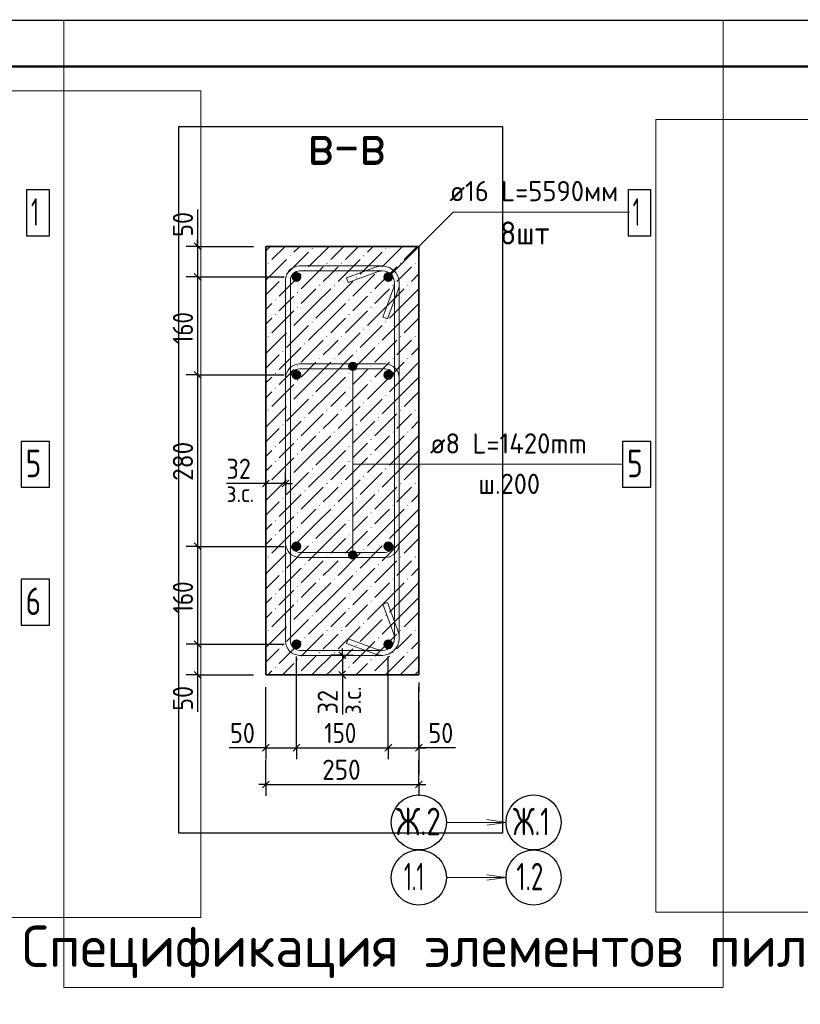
# Model space of a CAD drawing. Header units: millimetres. Extents: x 0 to 50400, y 0 to 35652.
# Tile 9 of 10: x 29991 to 40195, y 22786 to 35652. Entities that reach past the tile are written whole.
import ezdxf

# ---------------------------------------------------------------- set-up
doc = ezdxf.new("R2010")
doc.units = ezdxf.units.MM
doc.linetypes.add('______2', pattern=[324, 240, -84])
doc.linetypes.add('______5', pattern=[1320, 960, -120, 120, -120])
for name, color, linetype, lineweight in [('Standard', 7, 'Continuous', 25), ('Выпуски арматуры Г-обр.', 52, 'Continuous', 25), ('ЖБ Пилон', 7, 'Continuous', 35), ('Заголовок чертежа', 7, 'Continuous', 25), ('Позиционная метка диаметр_ шаг', 7, 'Continuous', 13), ('Позиционная метка линия выноска', 7, 'Continuous', 13)]:
    doc.layers.add(name, color=color, linetype=linetype, lineweight=lineweight)
for name, color, linetype, true_color in [('Оси', 7, '______5', 0x656565), ('Стена фоновая арматура Х1', 7, '______2', 0xa0a0a0), ('Стена Хомут', 7, '______2', 0xa0a0a0)]:
    doc.layers.add(name, color=color, linetype=linetype, true_color=true_color)
doc.layers.add('Размерная выноска', color=7, linetype='Continuous')
doc.styles.add('ISOCPEUR', font='txt')

msp = doc.modelspace()

# ---------------------------------------------------------------- hatches: boundary and pattern name
at = {"layer": 'ЖБ Пилон', "linetype": 'Continuous', "lineweight": 18, "transparency": 33554687}
for points in [[(33528, 32559), (33520, 32567), (33528, 32575), (33535, 32567)], [(33816, 32655), (33808, 32663), (33816, 32671), (33823, 32663)], [(34488, 32559), (34480, 32567), (34488, 32575), (34495, 32567)], [(34776, 32655), (34768, 32663), (34776, 32671), (34783, 32663)], [(33240, 32463), (33232, 32471), (33240, 32479), (33247, 32471)], [(34008, 32463), (34000, 32471), (34008, 32479), (34015, 32471)], [(34200, 32463), (34192, 32471), (34200, 32479), (34207, 32471)], [(34968, 32463), (34960, 32471), (34968, 32479), (34975, 32471)], [(35160, 32463), (35152, 32471), (35160, 32479), (35167, 32471)], [(33720, 32367), (33712, 32375), (33720, 32383), (33727, 32375)], [(34680, 32367), (34672, 32375), (34680, 32383), (34687, 32375)], [(33432, 32271), (33424, 32279), (33432, 32287), (33439, 32279)], [(33912, 32175), (33904, 32183), (33912, 32191), (33919, 32183)], [(34104, 32175), (34096, 32183), (34104, 32191), (34111, 32183)], [(34392, 32271), (34384, 32279), (34392, 32287), (34399, 32279)], [(34872, 32175), (34864, 32183), (34872, 32191), (34879, 32183)], [(35064, 32175), (35056, 32183), (35064, 32191), (35071, 32183)], [(33624, 32079), (33616, 32087), (33624, 32095), (33631, 32087)], [(34584, 32079), (34576, 32087), (34584, 32095), (34591, 32087)], [(33336, 31983), (33328, 31991), (33336, 31999), (33343, 31991)], [(34296, 31983), (34288, 31991), (34296, 31999), (34303, 31991)], [(33336, 31791), (33328, 31799), (33336, 31807), (33343, 31799)], [(33624, 31887), (33616, 31895), (33624, 31903), (33631, 31895)], [(34296, 31791), (34288, 31799), (34296, 31807), (34303, 31799)], [(34584, 31887), (34576, 31895), (34584, 31903), (34591, 31895)], [(33816, 31695), (33808, 31703), (33816, 31711), (33823, 31703)], [(34776, 31695), (34768, 31703), (34776, 31711), (34783, 31703)], [(33528, 31599), (33520, 31607), (33528, 31615), (33535, 31607)], [(34488, 31599), (34480, 31607), (34488, 31615), (34495, 31607)], [(33240, 31503), (33232, 31511), (33240, 31519), (33247, 31511)], [(33720, 31407), (33712, 31415), (33720, 31423), (33727, 31415)], [(34008, 31503), (34000, 31511), (34008, 31519), (34015, 31511)], [(34200, 31503), (34192, 31511), (34200, 31519), (34207, 31511)], [(34680, 31407), (34672, 31415), (34680, 31423), (34687, 31415)], [(34968, 31503), (34960, 31511), (34968, 31519), (34975, 31511)], [(35160, 31503), (35152, 31511), (35160, 31519), (35167, 31511)], [(33432, 31311), (33424, 31319), (33432, 31327), (33439, 31319)], [(34392, 31311), (34384, 31319), (34392, 31327), (34399, 31319)], [(33912, 31215), (33904, 31223), (33912, 31231), (33919, 31223)], [(34104, 31215), (34096, 31223), (34104, 31231), (34111, 31223)], [(34872, 31215), (34864, 31223), (34872, 31231), (34879, 31223)], [(35064, 31215), (35056, 31223), (35064, 31231), (35071, 31223)], [(33336, 31023), (33328, 31031), (33336, 31039), (33343, 31031)], [(33624, 31119), (33616, 31127), (33624, 31135), (33631, 31127)], [(34296, 31023), (34288, 31031), (34296, 31039), (34303, 31031)], [(34584, 31119), (34576, 31127), (34584, 31135), (34591, 31127)], [(33624, 30927), (33616, 30935), (33624, 30943), (33631, 30935)], [(34584, 30927), (34576, 30935), (34584, 30943), (34591, 30935)], [(33336, 30831), (33328, 30839), (33336, 30847), (33343, 30839)], [(33816, 30735), (33808, 30743), (33816, 30751), (33823, 30743)], [(34296, 30831), (34288, 30839), (34296, 30847), (34303, 30839)], [(34776, 30735), (34768, 30743), (34776, 30751), (34783, 30743)], [(33528, 30639), (33520, 30647), (33528, 30655), (33535, 30647)], [(34488, 30639), (34480, 30647), (34488, 30655), (34495, 30647)], [(33240, 30543), (33232, 30551), (33240, 30559), (33247, 30551)], [(34008, 30543), (34000, 30551), (34008, 30559), (34015, 30551)], [(34200, 30543), (34192, 30551), (34200, 30559), (34207, 30551)], [(34968, 30543), (34960, 30551), (34968, 30559), (34975, 30551)], [(35160, 30543), (35152, 30551), (35160, 30559), (35167, 30551)], [(33432, 30351), (33424, 30359), (33432, 30367), (33439, 30359)], [(33720, 30447), (33712, 30455), (33720, 30463), (33727, 30455)], [(34392, 30351), (34384, 30359), (34392, 30367), (34399, 30359)], [(34680, 30447), (34672, 30455), (34680, 30463), (34687, 30455)], [(33912, 30255), (33904, 30263), (33912, 30271), (33919, 30263)], [(34104, 30255), (34096, 30263), (34104, 30271), (34111, 30263)], [(34872, 30255), (34864, 30263), (34872, 30271), (34879, 30263)], [(35064, 30255), (35056, 30263), (35064, 30271), (35071, 30263)], [(33624, 30159), (33616, 30167), (33624, 30175), (33631, 30167)], [(34584, 30159), (34576, 30167), (34584, 30175), (34591, 30167)], [(33336, 30063), (33328, 30071), (33336, 30079), (33343, 30071)], [(33624, 29967), (33616, 29975), (33624, 29983), (33631, 29975)], [(34296, 30063), (34288, 30071), (34296, 30079), (34303, 30071)], [(34584, 29967), (34576, 29975), (34584, 29983), (34591, 29975)], [(33336, 29871), (33328, 29879), (33336, 29887), (33343, 29879)], [(34296, 29871), (34288, 29879), (34296, 29887), (34303, 29879)], [(33816, 29775), (33808, 29783), (33816, 29791), (33823, 29783)], [(34776, 29775), (34768, 29783), (34776, 29791), (34783, 29783)], [(33240, 29583), (33232, 29591), (33240, 29599), (33247, 29591)], [(33528, 29679), (33520, 29687), (33528, 29695), (33535, 29687)], [(34008, 29583), (34000, 29591), (34008, 29599), (34015, 29591)], [(34200, 29583), (34192, 29591), (34200, 29599), (34207, 29591)], [(34488, 29679), (34480, 29687), (34488, 29695), (34495, 29687)], [(34968, 29583), (34960, 29591), (34968, 29599), (34975, 29591)], [(35160, 29583), (35152, 29591), (35160, 29599), (35167, 29591)], [(33720, 29487), (33712, 29495), (33720, 29503), (33727, 29495)], [(34680, 29487), (34672, 29495), (34680, 29503), (34687, 29495)], [(33432, 29391), (33424, 29399), (33432, 29407), (33439, 29399)], [(34392, 29391), (34384, 29399), (34392, 29407), (34399, 29399)], [(33624, 29199), (33616, 29207), (33624, 29215), (33631, 29207)], [(33912, 29295), (33904, 29303), (33912, 29311), (33919, 29303)], [(34104, 29295), (34096, 29303), (34104, 29311), (34111, 29303)], [(34584, 29199), (34576, 29207), (34584, 29215), (34591, 29207)], [(34872, 29295), (34864, 29303), (34872, 29311), (34879, 29303)], [(35064, 29295), (35056, 29303), (35064, 29311), (35071, 29303)], [(33336, 29103), (33328, 29111), (33336, 29119), (33343, 29111)], [(34296, 29103), (34288, 29111), (34296, 29119), (34303, 29111)], [(33624, 29007), (33616, 29015), (33624, 29023), (33631, 29015)], [(34584, 29007), (34576, 29015), (34584, 29023), (34591, 29015)], [(33336, 28911), (33328, 28919), (33336, 28927), (33343, 28919)], [(33816, 28815), (33808, 28823), (33816, 28831), (33823, 28823)], [(34296, 28911), (34288, 28919), (34296, 28927), (34303, 28919)], [(34776, 28815), (34768, 28823), (34776, 28831), (34783, 28823)], [(33528, 28719), (33520, 28727), (33528, 28735), (33535, 28727)], [(34488, 28719), (34480, 28727), (34488, 28735), (34495, 28727)], [(33240, 28623), (33232, 28631), (33240, 28639), (33247, 28631)], [(34008, 28623), (34000, 28631), (34008, 28639), (34015, 28631)], [(34200, 28623), (34192, 28631), (34200, 28639), (34207, 28631)], [(34968, 28623), (34960, 28631), (34968, 28639), (34975, 28631)], [(35160, 28623), (35152, 28631), (35160, 28639), (35167, 28631)], [(33432, 28431), (33424, 28439), (33432, 28447), (33439, 28439)], [(33720, 28527), (33712, 28535), (33720, 28543), (33727, 28535)], [(34392, 28431), (34384, 28439), (34392, 28447), (34399, 28439)], [(34680, 28527), (34672, 28535), (34680, 28543), (34687, 28535)], [(33912, 28335), (33904, 28343), (33912, 28351), (33919, 28343)], [(34104, 28335), (34096, 28343), (34104, 28351), (34111, 28343)], [(34872, 28335), (34864, 28343), (34872, 28351), (34879, 28343)], [(35064, 28335), (35056, 28343), (35064, 28351), (35071, 28343)], [(33624, 28239), (33616, 28247), (33624, 28255), (33631, 28247)], [(34584, 28239), (34576, 28247), (34584, 28255), (34591, 28247)], [(33336, 28143), (33328, 28151), (33336, 28159), (33343, 28151)], [(33624, 28047), (33616, 28055), (33624, 28063), (33631, 28055)], [(34296, 28143), (34288, 28151), (34296, 28159), (34303, 28151)], [(34584, 28047), (34576, 28055), (34584, 28063), (34591, 28055)], [(33336, 27951), (33328, 27959), (33336, 27967), (33343, 27959)], [(34296, 27951), (34288, 27959), (34296, 27967), (34303, 27959)], [(33816, 27855), (33808, 27863), (33816, 27871), (33823, 27863)], [(34776, 27855), (34768, 27863), (34776, 27871), (34783, 27863)], [(33240, 27663), (33232, 27671), (33240, 27679), (33247, 27671)], [(33528, 27759), (33520, 27767), (33528, 27775), (33535, 27767)], [(34008, 27663), (34000, 27671), (34008, 27679), (34015, 27671)], [(34200, 27663), (34192, 27671), (34200, 27679), (34207, 27671)], [(34488, 27759), (34480, 27767), (34488, 27775), (34495, 27767)], [(34968, 27663), (34960, 27671), (34968, 27679), (34975, 27671)], [(35160, 27663), (35152, 27671), (35160, 27679), (35167, 27671)], [(33720, 27567), (33712, 27575), (33720, 27583), (33727, 27575)], [(34680, 27567), (34672, 27575), (34680, 27583), (34687, 27575)], [(33432, 27471), (33424, 27479), (33432, 27487), (33439, 27479)], [(34392, 27471), (34384, 27479), (34392, 27487), (34399, 27479)], [(33624, 27279), (33616, 27287), (33624, 27295), (33631, 27287)], [(33912, 27375), (33904, 27383), (33912, 27391), (33919, 27383)], [(34104, 27375), (34096, 27383), (34104, 27391), (34111, 27383)], [(34584, 27279), (34576, 27287), (34584, 27295), (34591, 27287)], [(34872, 27375), (34864, 27383), (34872, 27391), (34879, 27383)], [(35064, 27375), (35056, 27383), (35064, 27391), (35071, 27383)], [(33336, 27183), (33328, 27191), (33336, 27199), (33343, 27191)], [(34296, 27183), (34288, 27191), (34296, 27199), (34303, 27191)], [(33620, 27090), (33616, 27095), (33624, 27103), (33631, 27095), (33627, 27090)], [(34580, 27090), (34576, 27095), (34584, 27103), (34591, 27095), (34587, 27090)]]:
    msp.add_hatch(color=7, dxfattribs=at).paths.add_polyline_path(points, flags=16)
at = {"layer": 'Позиционная метка линия выноска', "linetype": 'Continuous', "lineweight": 13, "transparency": 33554687}
for points in [[(34392, 31149), (34299, 31149), (34291, 31122)], [(34392, 31149), (34291, 31122), (34399, 31122)], [(34372, 31169), (34318, 31169), (34299, 31149)], [(34372, 31169), (34299, 31149), (34392, 31149)], [(34318, 31169), (34372, 31169), (34345, 31176)], [(34399, 31122), (34291, 31122), (34299, 31095)], [(34399, 31122), (34299, 31095), (34392, 31095)], [(34392, 31095), (34299, 31095), (34318, 31076)], [(34392, 31095), (34318, 31076), (34372, 31076)], [(34372, 31076), (34318, 31076), (34345, 31068)], [(34299, 28685), (34392, 28685), (34372, 28705)], [(34299, 28685), (34372, 28705), (34318, 28705)], [(34318, 28705), (34372, 28705), (34345, 28712)], [(34291, 28658), (34399, 28658), (34392, 28685)], [(34291, 28658), (34392, 28685), (34299, 28685)], [(34299, 28631), (34399, 28658), (34291, 28658)], [(34299, 28631), (34392, 28631), (34399, 28658)], [(34318, 28612), (34392, 28631), (34299, 28631)], [(34318, 28612), (34372, 28612), (34392, 28631)], [(34372, 28612), (34318, 28612), (34345, 28604)]]:
    msp.add_hatch(color=7, dxfattribs=at).paths.add_polyline_path(points)
at = {"layer": 'Стена фоновая арматура Х1', "linetype": 'Continuous', "lineweight": 18, "transparency": 33554687}
for points in [[(33673, 32290), (33668, 32315), (33655, 32336), (33634, 32349), (33609, 32354), (33585, 32349), (33564, 32336), (33550, 32315), (33545, 32290), (33550, 32266), (33564, 32245), (33585, 32231), (33609, 32226), (33634, 32231), (33655, 32245), (33668, 32266)], [(34873, 32290), (34868, 32315), (34855, 32336), (34834, 32349), (34809, 32354), (34785, 32349), (34764, 32336), (34750, 32315), (34745, 32290), (34750, 32266), (34764, 32245), (34785, 32231), (34809, 32226), (34834, 32231), (34855, 32245), (34868, 32266)], [(33673, 31010), (33668, 31035), (33655, 31056), (33634, 31069), (33609, 31074), (33585, 31069), (33564, 31056), (33550, 31035), (33545, 31010), (33550, 30986), (33564, 30965), (33585, 30951), (33609, 30946), (33634, 30951), (33655, 30965), (33668, 30986)], [(34873, 31010), (34868, 31035), (34855, 31056), (34834, 31069), (34809, 31074), (34785, 31069), (34764, 31056), (34750, 31035), (34745, 31010), (34750, 30986), (34764, 30965), (34785, 30951), (34809, 30946), (34834, 30951), (34855, 30965), (34868, 30986)], [(33673, 28770), (33668, 28795), (33655, 28816), (33634, 28829), (33609, 28834), (33585, 28829), (33564, 28816), (33550, 28795), (33545, 28770), (33550, 28746), (33564, 28725), (33585, 28711), (33609, 28706), (33634, 28711), (33655, 28725), (33668, 28746)], [(34873, 28770), (34868, 28795), (34855, 28816), (34834, 28829), (34809, 28834), (34785, 28829), (34764, 28816), (34750, 28795), (34745, 28770), (34750, 28746), (34764, 28725), (34785, 28711), (34809, 28706), (34834, 28711), (34855, 28725), (34868, 28746)], [(33673, 27490), (33668, 27515), (33655, 27536), (33634, 27549), (33609, 27554), (33585, 27549), (33564, 27536), (33550, 27515), (33545, 27490), (33550, 27466), (33564, 27445), (33585, 27431), (33609, 27426), (33634, 27431), (33655, 27445), (33668, 27466)], [(34873, 27490), (34868, 27515), (34855, 27536), (34834, 27549), (34809, 27554), (34785, 27549), (34764, 27536), (34750, 27515), (34745, 27490), (34750, 27466), (34764, 27445), (34785, 27431), (34809, 27426), (34834, 27431), (34855, 27445), (34868, 27466)]]:
    msp.add_hatch(color=7, dxfattribs=at).paths.add_polyline_path(points)

# ---------------------------------------------------------------- linework, layer by layer
at = {"layer": 'Standard', "color": 7, "linetype": 'Continuous', "lineweight": -3, "transparency": 33554687}
for p, q in [((32317, 32690), (32167, 32690)), ((32317, 32690), (32317, 32780)), ((32317, 32690), (32467, 32690)), ((32317, 32690), (33049, 32690)), ((32317, 32690), (32317, 32290)), ((32317, 32290), (32167, 32290)), ((32317, 32290), (32467, 32290)), ((32317, 32290), (33449, 32290)), ((32317, 32290), (32317, 31010)), ((32317, 31010), (32167, 31010)), ((32317, 31010), (32467, 31010)), ((32317, 31010), (33449, 31010)), ((32317, 31010), (32317, 28770)), ((33209, 29592), (33209, 29742)), ((33466, 29592), (33466, 29742)), ((33209, 29592), (33119, 29592)), ((33209, 29592), (33209, 29442)), ((33466, 29592), (33209, 29592)), ((33466, 29592), (33466, 29442)), ((33466, 29592), (33556, 29592)), ((32317, 28770), (32167, 28770)), ((32317, 28770), (32467, 28770)), ((32317, 28770), (33449, 28770)), ((32317, 28770), (32317, 27490)), ((32317, 27490), (32167, 27490)), ((32317, 27490), (32467, 27490)), ((32317, 27490), (33449, 27490)), ((32317, 27490), (32317, 27090)), ((34209, 27347), (34209, 27437)), ((34209, 27347), (34059, 27347)), ((34209, 27347), (34359, 27347)), ((34209, 27347), (34209, 27090)), ((32317, 27090), (32167, 27090)), ((32317, 27090), (32467, 27090)), ((32317, 27090), (33049, 27090)), ((32317, 27090), (32317, 27000)), ((34209, 27090), (34059, 27090)), ((34209, 27090), (34359, 27090)), ((34209, 27090), (34209, 27000)), ((33209, 26139), (33209, 26289)), ((33609, 26139), (33609, 26289)), ((34809, 26139), (34809, 26289)), ((35209, 26139), (35209, 26289)), ((33209, 26139), (33119, 26139)), ((33209, 26139), (33209, 25989)), ((33209, 26139), (33609, 26139)), ((33609, 26139), (33609, 25989)), ((33609, 26139), (34809, 26139)), ((34809, 26139), (34809, 25989)), ((34809, 26139), (35209, 26139)), ((35209, 26139), (35209, 25989)), ((35209, 26139), (35299, 26139)), ((33209, 25659), (33209, 25979)), ((35209, 25659), (35209, 25979)), ((33209, 25659), (33209, 25809)), ((35209, 25659), (35209, 25809)), ((33209, 25659), (33119, 25659)), ((33209, 25659), (33209, 25509)), ((33209, 25659), (35209, 25659)), ((35209, 25659), (35209, 25509)), ((35209, 25659), (35299, 25659))]:
    msp.add_line(p, q, dxfattribs=at)
at = {"layer": 'Standard', "color": 7, "linetype": 'Continuous', "lineweight": 25, "transparency": 33554687}
for p, q in [((32272, 32735), (32362, 32645)), ((32272, 32335), (32362, 32245)), ((32272, 31055), (32362, 30965)), ((33254, 29637), (33164, 29547)), ((33511, 29637), (33421, 29547)), ((32272, 28815), (32362, 28725)), ((32272, 27535), (32362, 27445)), ((34164, 27392), (34254, 27302)), ((32272, 27135), (32362, 27045)), ((34164, 27135), (34254, 27045)), ((33164, 26094), (33254, 26184)), ((33564, 26094), (33654, 26184)), ((34764, 26094), (34854, 26184)), ((35164, 26094), (35254, 26184)), ((33164, 25614), (33254, 25704)), ((35164, 25614), (35254, 25704))]:
    msp.add_line(p, q, dxfattribs=at)
msp.add_lwpolyline([(0, 0), (50400, 0), (50400, 35640), (0, 35640), (0, 0)], close=True, dxfattribs=at)
at = {"layer": 'Standard', "color": 7, "linetype": 'Continuous', "lineweight": 13, "transparency": 33554687}
for points in [[(50400, 35640), (0, 35640), (0, 0), (50400, 0), (50400, 35640)], [(50400, 35640), (0, 35640), (0, 0), (50400, 0), (50400, 35640)], [(30570, 35652), (30570, 23006), (39186, 23006), (39186, 35652)], [(32360, 34724), (21108, 34724), (21108, 23922), (32360, 23922), (32360, 34724)], [(49560, 34347), (38308, 34347), (38308, 23990), (49560, 23990), (49560, 34347)]]:
    msp.add_lwpolyline(points, dxfattribs=at)
at = {"layer": 'Standard', "color": 7, "linetype": 'Continuous', "lineweight": 50, "transparency": 33554687}
msp.add_lwpolyline([(2400, 35040), (49800, 35040), (49800, 600), (2400, 600), (2400, 35040)], close=True, dxfattribs=at)
at = {"layer": 'Standard', "color": 254, "linetype": 'Continuous', "lineweight": -3, "true_color": 0xc4c4ff, "transparency": 33554687}
msp.add_lwpolyline([(36308, 25026), (36308, 34252), (32068, 34252), (32068, 25026), (36308, 25026)], dxfattribs=at)
at = {"layer": 'Standard', "color": 7, "linetype": 'Continuous', "lineweight": -3, "transparency": 33554687}
for points in [[(33609, 26139), (33609, 26160), (33609, 26160), (33609, 26160), (33609, 26160), (33609, 27330)], [(34809, 26139), (34809, 26160), (34809, 26160), (34809, 27330)], [(33209, 26139), (33209, 26160), (33209, 26160), (33209, 26160), (33209, 26160), (33209, 26930)], [(35209, 26139), (35209, 26160), (35209, 26160), (35209, 26930)]]:
    msp.add_lwpolyline(points, dxfattribs=at)
at = {"layer": 'Выпуски арматуры Г-обр.', "color": 7, "linetype": 'Continuous', "lineweight": 25, "transparency": 33554687}
msp.add_lwpolyline([(30008, 27741), (30380, 27741), (30380, 28341), (30008, 28341), (30008, 27741)], dxfattribs=at)
at = {"layer": 'ЖБ Пилон', "color": 9, "linetype": 'Continuous', "lineweight": 18, "true_color": 0xc7c7c7, "transparency": 33554687}
for p, q in [((33209, 32633), (33267, 32690)), ((33288, 32519), (33459, 32690)), ((33651, 32690), (33576, 32615)), ((34035, 32690), (33768, 32423)), ((34056, 32519), (34227, 32690)), ((34248, 32519), (34419, 32690)), ((34611, 32690), (34536, 32615)), ((34995, 32690), (34728, 32423)), ((35016, 32519), (35187, 32690)), ((33480, 32327), (33768, 32615)), ((34440, 32327), (34728, 32615)), ((33209, 32249), (33480, 32519)), ((33672, 32135), (33960, 32423)), ((34152, 32423), (34056, 32327)), ((34152, 32231), (34440, 32519)), ((34632, 32135), (34920, 32423)), ((35112, 32423), (35016, 32327)), ((35208, 32519), (35209, 32521)), ((33384, 32039), (33672, 32327)), ((34056, 32327), (33960, 32231)), ((34344, 32039), (34632, 32327)), ((35016, 32327), (34920, 32231)), ((35112, 32231), (35209, 32329)), ((33209, 32057), (33384, 32231)), ((34056, 31943), (34344, 32231)), ((33576, 32039), (33480, 31943)), ((33672, 31943), (33864, 32135)), ((33864, 31943), (34056, 32135)), ((34536, 32039), (34440, 31943)), ((34632, 31943), (34824, 32135)), ((34824, 31943), (35016, 32135)), ((35016, 31943), (35209, 32137)), ((33209, 31865), (33288, 31943)), ((33480, 31943), (33384, 31847)), ((33864, 31943), (33576, 31655)), ((33864, 31751), (34056, 31943)), ((34056, 31751), (34248, 31943)), ((34440, 31943), (34344, 31847)), ((34824, 31943), (34536, 31655)), ((34824, 31751), (35016, 31943)), ((35016, 31751), (35208, 31943)), ((33288, 31559), (33576, 31847)), ((34248, 31559), (34536, 31847)), ((33209, 31673), (33288, 31751)), ((33480, 31367), (33768, 31655)), ((34056, 31751), (33768, 31463)), ((34056, 31559), (34248, 31751)), ((34440, 31367), (34728, 31655)), ((35016, 31751), (34728, 31463)), ((35016, 31559), (35208, 31751)), ((33209, 31289), (33480, 31559)), ((34152, 31271), (34440, 31559)), ((35208, 31559), (35209, 31561)), ((33672, 31175), (33960, 31463)), ((34152, 31463), (34056, 31367)), ((34632, 31175), (34920, 31463)), ((35112, 31463), (35016, 31367)), ((33209, 31097), (33384, 31271)), ((33384, 31079), (33672, 31367)), ((34056, 31367), (33960, 31271)), ((34056, 30983), (34344, 31271)), ((34344, 31079), (34632, 31367)), ((35016, 31367), (34920, 31271)), ((35112, 31271), (35209, 31369)), ((33672, 30983), (33864, 31175)), ((33864, 30983), (34056, 31175)), ((34632, 30983), (34824, 31175)), ((34824, 30983), (35016, 31175)), ((35016, 30983), (35209, 31177)), ((33576, 31079), (33480, 30983)), ((34536, 31079), (34440, 30983)), ((33209, 30905), (33288, 30983)), ((33288, 30599), (33576, 30887)), ((33480, 30983), (33384, 30887)), ((33864, 30983), (33576, 30695)), ((33864, 30791), (34056, 30983)), ((34056, 30791), (34248, 30983)), ((34248, 30599), (34536, 30887)), ((34440, 30983), (34344, 30887)), ((34824, 30983), (34536, 30695)), ((34824, 30791), (35016, 30983)), ((35016, 30791), (35208, 30983)), ((33209, 30713), (33288, 30791)), ((34056, 30791), (33768, 30503)), ((34056, 30599), (34248, 30791)), ((35016, 30791), (34728, 30503)), ((35016, 30599), (35208, 30791)), ((33480, 30407), (33768, 30695)), ((34440, 30407), (34728, 30695)), ((33209, 30329), (33480, 30599)), ((33672, 30215), (33960, 30503)), ((34152, 30503), (34056, 30407)), ((34152, 30311), (34440, 30599)), ((34632, 30215), (34920, 30503)), ((35112, 30503), (35016, 30407)), ((35208, 30599), (35209, 30601)), ((33384, 30119), (33672, 30407)), ((34056, 30407), (33960, 30311)), ((34344, 30119), (34632, 30407)), ((35016, 30407), (34920, 30311)), ((35112, 30311), (35209, 30409)), ((33209, 30137), (33384, 30311)), ((34056, 30023), (34344, 30311)), ((33576, 30119), (33480, 30023)), ((33672, 30023), (33864, 30215)), ((33864, 30023), (34056, 30215)), ((34536, 30119), (34440, 30023)), ((34632, 30023), (34824, 30215)), ((34824, 30023), (35016, 30215)), ((35016, 30023), (35209, 30217)), ((33209, 29945), (33288, 30023)), ((33480, 30023), (33384, 29927)), ((33864, 30023), (33576, 29735)), ((33864, 29831), (34056, 30023)), ((34056, 29831), (34248, 30023)), ((34440, 30023), (34344, 29927)), ((34824, 30023), (34536, 29735)), ((34824, 29831), (35016, 30023)), ((35016, 29831), (35208, 30023)), ((33288, 29639), (33576, 29927)), ((34248, 29639), (34536, 29927)), ((33209, 29753), (33288, 29831)), ((33480, 29447), (33768, 29735)), ((34056, 29831), (33768, 29543)), ((34056, 29639), (34248, 29831)), ((34440, 29447), (34728, 29735)), ((35016, 29831), (34728, 29543)), ((35016, 29639), (35208, 29831)), ((33209, 29369), (33480, 29639)), ((34152, 29351), (34440, 29639)), ((35208, 29639), (35209, 29641)), ((33672, 29255), (33960, 29543)), ((34152, 29543), (34056, 29447)), ((34632, 29255), (34920, 29543)), ((35112, 29543), (35016, 29447)), ((33209, 29177), (33384, 29351)), ((33384, 29159), (33672, 29447)), ((34056, 29447), (33960, 29351)), ((34056, 29063), (34344, 29351)), ((34344, 29159), (34632, 29447)), ((35016, 29447), (34920, 29351)), ((35112, 29351), (35209, 29449)), ((33672, 29063), (33864, 29255)), ((33864, 29063), (34056, 29255)), ((34632, 29063), (34824, 29255)), ((34824, 29063), (35016, 29255)), ((35016, 29063), (35209, 29257)), ((33576, 29159), (33480, 29063)), ((34536, 29159), (34440, 29063)), ((33209, 28985), (33288, 29063)), ((33288, 28679), (33576, 28967)), ((33480, 29063), (33384, 28967)), ((33864, 29063), (33576, 28775)), ((33864, 28871), (34056, 29063)), ((34056, 28871), (34248, 29063)), ((34248, 28679), (34536, 28967)), ((34440, 29063), (34344, 28967)), ((34824, 29063), (34536, 28775)), ((34824, 28871), (35016, 29063)), ((35016, 28871), (35208, 29063)), ((33209, 28793), (33288, 28871)), ((34056, 28871), (33768, 28583)), ((34056, 28679), (34248, 28871)), ((35016, 28871), (34728, 28583)), ((35016, 28679), (35208, 28871)), ((33480, 28487), (33768, 28775)), ((34440, 28487), (34728, 28775)), ((33209, 28409), (33480, 28679)), ((33672, 28295), (33960, 28583)), ((34152, 28583), (34056, 28487)), ((34152, 28391), (34440, 28679)), ((34632, 28295), (34920, 28583)), ((35112, 28583), (35016, 28487)), ((35208, 28679), (35209, 28681)), ((33384, 28199), (33672, 28487)), ((34056, 28487), (33960, 28391)), ((34344, 28199), (34632, 28487)), ((35016, 28487), (34920, 28391)), ((35112, 28391), (35209, 28489)), ((33209, 28217), (33384, 28391)), ((34056, 28103), (34344, 28391)), ((33576, 28199), (33480, 28103)), ((33672, 28103), (33864, 28295)), ((33864, 28103), (34056, 28295)), ((34536, 28199), (34440, 28103)), ((34632, 28103), (34824, 28295)), ((34824, 28103), (35016, 28295)), ((35016, 28103), (35209, 28297)), ((33209, 28025), (33288, 28103)), ((33480, 28103), (33384, 28007)), ((33864, 28103), (33576, 27815)), ((33864, 27911), (34056, 28103)), ((34056, 27911), (34248, 28103)), ((34440, 28103), (34344, 28007)), ((34824, 28103), (34536, 27815)), ((34824, 27911), (35016, 28103)), ((35016, 27911), (35208, 28103)), ((33288, 27719), (33576, 28007)), ((34248, 27719), (34536, 28007)), ((33209, 27833), (33288, 27911)), ((33480, 27527), (33768, 27815)), ((34056, 27911), (33768, 27623)), ((34056, 27719), (34248, 27911)), ((34440, 27527), (34728, 27815)), ((35016, 27911), (34728, 27623)), ((35016, 27719), (35208, 27911)), ((33209, 27449), (33480, 27719)), ((34152, 27431), (34440, 27719)), ((35208, 27719), (35209, 27721)), ((33672, 27335), (33960, 27623)), ((34152, 27623), (34056, 27527)), ((34632, 27335), (34920, 27623)), ((35112, 27623), (35016, 27527)), ((33209, 27257), (33384, 27431)), ((33384, 27239), (33672, 27527)), ((34056, 27527), (33960, 27431)), ((34056, 27143), (34344, 27431)), ((34344, 27239), (34632, 27527)), ((35016, 27527), (34920, 27431)), ((35112, 27431), (35209, 27529)), ((33672, 27143), (33864, 27335)), ((33864, 27143), (34056, 27335)), ((34632, 27143), (34824, 27335)), ((34824, 27143), (35016, 27335)), ((35016, 27143), (35209, 27337)), ((33576, 27239), (33480, 27143)), ((34536, 27239), (34440, 27143)), ((33235, 27090), (33288, 27143)), ((33480, 27143), (33427, 27090)), ((33864, 27143), (33811, 27090)), ((34003, 27090), (34056, 27143)), ((34195, 27090), (34248, 27143)), ((34440, 27143), (34387, 27090)), ((34824, 27143), (34771, 27090)), ((34963, 27090), (35016, 27143)), ((35155, 27090), (35208, 27143))]:
    msp.add_line(p, q, dxfattribs=at)
at = {"layer": 'ЖБ Пилон', "color": 7, "linetype": 'Continuous', "lineweight": 35, "transparency": 33554687}
for p, q in [((33209, 32690), (33209, 27090)), ((35209, 32690), (33209, 32690)), ((35209, 27090), (35209, 32690)), ((33209, 27090), (35209, 27090))]:
    msp.add_line(p, q, dxfattribs=at)
at = {"layer": 'Оси', "color": 8, "linetype": '______5', "lineweight": -3, "transparency": 33554687}
msp.add_line((35209, 28069), (35209, 25523), dxfattribs=at)
at = {"layer": 'Оси', "color": 7, "linetype": 'Continuous', "lineweight": -3, "transparency": 33554687}
for centre in [(35209, 25163), (36709, 25163), (35209, 24443), (36709, 24443)]:
    msp.add_circle(centre, 360, dxfattribs=at)
at = {"layer": 'Позиционная метка линия выноска', "color": 7, "linetype": 'Continuous', "lineweight": 13, "transparency": 33554687}
for p, q in [((34842, 32323), (35658, 33139)), ((35658, 33139), (37963, 33139)), ((34345, 31176), (34345, 31176)), ((34291, 31122), (34291, 31122)), ((34345, 31068), (34345, 31068)), ((34399, 31122), (34399, 31122)), ((34345, 28658), (34345, 29842)), ((34345, 28712), (34345, 28712)), ((34291, 28658), (34291, 28658)), ((34345, 28604), (34345, 28604)), ((34399, 28658), (34399, 28658)), ((35569, 25163), (36349, 25163)), ((36349, 25163), (36079, 25163)), ((36349, 25163), (36097, 25199)), ((36097, 25127), (36349, 25163)), ((36349, 25163), (36349, 25163)), ((36349, 25163), (36349, 25163)), ((36349, 25163), (36349, 25163)), ((36349, 24443), (36097, 24479)), ((35569, 24443), (36349, 24443)), ((36349, 24443), (36079, 24443)), ((36097, 24407), (36349, 24443)), ((36349, 24443), (36349, 24443)), ((36349, 24443), (36349, 24443)), ((36349, 24443), (36349, 24443))]:
    msp.add_line(p, q, dxfattribs=at)
msp.add_lwpolyline([(34345, 31122), (34345, 29842), (37871, 29842)], dxfattribs=at)
for centre in [(34345, 31122), (34345, 28658)]:
    msp.add_circle(centre, 54, dxfattribs=at)
at = {"layer": 'Размерная выноска', "color": 7, "linetype": 'Continuous', "lineweight": -3, "transparency": 33554687}
for p, q in [((32317, 33170), (32317, 32690)), ((33209, 29592), (32693, 29592)), ((32317, 27090), (32317, 26610)), ((34209, 27090), (34209, 26574)), ((33209, 26139), (32729, 26139)), ((35689, 26139), (35209, 26139))]:
    msp.add_line(p, q, dxfattribs=at)
at = {"layer": 'Стена фоновая арматура Х1', "color": 7, "linetype": 'Continuous', "lineweight": 25, "transparency": 33554687}
for points in [[(30080, 32827), (30380, 32827), (30380, 33427), (30080, 33427), (30080, 32827)], [(37943, 32827), (38243, 32827), (38243, 33427), (37943, 33427), (37943, 32827)]]:
    msp.add_lwpolyline(points, dxfattribs=at)
at = {"layer": 'Стена Хомут', "color": 7, "linetype": 'Continuous', "lineweight": 13, "transparency": 33554687}
for points in [[(34737, 31765), (34880, 32157), (34882, 32163), (34884, 32170), (34886, 32176), (34887, 32182), (34888, 32189), (34889, 32196), (34889, 32202), (34889, 32209), (34889, 32216), (34885, 32245), (34876, 32275), (34861, 32301), (34842, 32323), (34820, 32342), (34794, 32357), (34764, 32366), (34735, 32370), (33649, 32370), (33627, 32367), (33604, 32360), (33583, 32348), (33566, 32334), (33552, 32317), (33540, 32296), (33532, 32273), (33529, 32250), (33529, 28810), (33532, 28788), (33540, 28765), (33552, 28744), (33566, 28727), (33583, 28713), (33604, 28701), (33627, 28693), (33649, 28690), (34769, 28690), (34792, 28693), (34815, 28701), (34836, 28713), (34853, 28727), (34867, 28744), (34879, 28765), (34886, 28788), (34889, 28810), (34889, 32216), (34885, 32245), (34876, 32275), (34861, 32301), (34842, 32323), (34820, 32342), (34794, 32357), (34764, 32366), (34735, 32370), (34728, 32370), (34721, 32370), (34715, 32370), (34708, 32369), (34701, 32368), (34695, 32367), (34689, 32365), (34682, 32363), (34676, 32361), (34284, 32218), (34262, 32278), (34655, 32422), (34663, 32424), (34672, 32427), (34681, 32429), (34690, 32431), (34699, 32432), (34709, 32433), (34718, 32434), (34727, 32434), (34740, 32434), (34779, 32429), (34820, 32415), (34857, 32394), (34888, 32369), (34913, 32338), (34934, 32301), (34948, 32260), (34953, 32221), (34953, 28806), (34949, 28773), (34937, 28739), (34920, 28707), (34898, 28681), (34872, 28660), (34841, 28642), (34806, 28631), (34774, 28626), (33645, 28626), (33612, 28631), (33578, 28642), (33546, 28660), (33520, 28681), (33499, 28707), (33481, 28739), (33470, 28773), (33465, 28806), (33465, 32255), (33470, 32287), (33481, 32322), (33499, 32353), (33520, 32379), (33546, 32401), (33578, 32418), (33612, 32430), (33645, 32434), (34740, 32434), (34779, 32429), (34820, 32415), (34857, 32394), (34888, 32369), (34913, 32338), (34934, 32301), (34948, 32260), (34953, 32221), (34953, 32208), (34953, 32199), (34952, 32190), (34951, 32180), (34950, 32171), (34948, 32162), (34946, 32153), (34943, 32144), (34941, 32136), (34797, 31743), (34737, 31765)], [(34797, 28038), (34941, 27645), (34943, 27636), (34946, 27627), (34948, 27618), (34950, 27609), (34951, 27600), (34952, 27591), (34953, 27582), (34953, 27573), (34953, 27560), (34948, 27521), (34934, 27480), (34913, 27443), (34888, 27412), (34857, 27386), (34820, 27365), (34779, 27352), (34740, 27346), (33645, 27346), (33612, 27351), (33578, 27362), (33546, 27380), (33520, 27401), (33499, 27427), (33481, 27459), (33470, 27493), (33465, 27526), (33465, 30975), (33470, 31007), (33481, 31042), (33499, 31073), (33520, 31099), (33546, 31121), (33578, 31138), (33612, 31150), (33645, 31154), (34774, 31154), (34806, 31150), (34841, 31138), (34872, 31121), (34898, 31099), (34920, 31073), (34937, 31042), (34949, 31007), (34953, 30975), (34953, 27560), (34948, 27521), (34934, 27480), (34913, 27443), (34888, 27412), (34857, 27386), (34820, 27365), (34779, 27352), (34740, 27346), (34727, 27346), (34718, 27347), (34709, 27347), (34699, 27348), (34690, 27350), (34681, 27351), (34672, 27354), (34663, 27356), (34655, 27359), (34262, 27502), (34284, 27562), (34676, 27419), (34682, 27417), (34689, 27416), (34695, 27414), (34701, 27413), (34708, 27412), (34715, 27411), (34721, 27410), (34728, 27410), (34735, 27410), (34764, 27414), (34794, 27424), (34820, 27439), (34842, 27457), (34861, 27479), (34876, 27506), (34885, 27535), (34889, 27564), (34889, 30970), (34886, 30993), (34879, 31016), (34867, 31037), (34853, 31054), (34836, 31068), (34815, 31080), (34792, 31087), (34769, 31090), (33649, 31090), (33627, 31087), (33604, 31080), (33583, 31068), (33566, 31054), (33552, 31037), (33540, 31016), (33532, 30993), (33529, 30970), (33529, 27530), (33532, 27508), (33540, 27485), (33552, 27464), (33566, 27447), (33583, 27433), (33604, 27421), (33627, 27413), (33649, 27410), (34735, 27410), (34764, 27414), (34794, 27424), (34820, 27439), (34842, 27457), (34861, 27479), (34876, 27506), (34885, 27535), (34889, 27564), (34889, 27572), (34889, 27578), (34889, 27585), (34888, 27592), (34887, 27598), (34886, 27605), (34884, 27611), (34882, 27617), (34880, 27624), (34737, 28016), (34797, 28038)]]:
    msp.add_lwpolyline(points, dxfattribs=at)
at = {"layer": 'Стена Хомут', "color": 7, "linetype": 'Continuous', "lineweight": 25, "transparency": 33554687}
for points in [[(30008, 29542), (30380, 29542), (30380, 30142), (30008, 30142), (30008, 29542)], [(37871, 29542), (38243, 29542), (38243, 30142), (37871, 30142), (37871, 29542)]]:
    msp.add_lwpolyline(points, dxfattribs=at)

# ---------------------------------------------------------------- texts
at = {"layer": 'Standard', "color": 7, "linetype": 'Continuous', "lineweight": 25, "transparency": 33554687, "char_height": 264, "attachment_point": 7, "rotation": 90, "style": 'ISOCPEUR'}
for s, insert, width in [('\\W0.87;50', (32257, 32815), 484.71), ('\\W0.83;160', (32257, 31413), 610.29), ('\\W0.91;280', (32257, 29626), 674.39), ('\\W0.83;160', (32257, 27893), 610.29), ('\\W0.87;50', (32257, 26622), 484.71), ('\\W0.87;32', (34149, 26575), 484.72)]:
    msp.add_mtext(s, dxfattribs=dict(at, insert=insert, width=width))
at = {"layer": 'Standard', "color": 7, "linetype": 'Continuous', "lineweight": 25, "transparency": 33554687, "char_height": 264, "attachment_point": 7, "style": 'ISOCPEUR'}
for s, insert, width in [('\\W0.87;32', (32694, 29652), 484.71), ('\\W0.87;50', (32741, 26199), 484.71), ('\\W0.83;150', (33972, 26199), 610.29), ('\\W0.87;50', (35334, 26199), 484.72), ('\\W0.91;250', (33945, 25719), 674.39)]:
    msp.add_mtext(s, dxfattribs=dict(at, insert=insert, width=width))
at = {"layer": 'Standard', "color": 7, "linetype": 'Continuous', "lineweight": 18, "transparency": 33554687, "insert": (32695, 29348), "char_height": 240, "width": 551.95, "attachment_point": 7, "style": 'ISOCPEUR'}
msp.add_mtext('\\W0.90;з.с.', dxfattribs=at)
at = {"layer": 'Standard', "color": 7, "linetype": 'Continuous', "lineweight": 18, "transparency": 33554687, "insert": (34453, 26576), "char_height": 240, "width": 551.93, "attachment_point": 7, "rotation": 90, "style": 'ISOCPEUR'}
msp.add_mtext('\\W0.90;з.с.', dxfattribs=at)
at = {"layer": 'Standard', "color": 7, "linetype": 'Continuous', "lineweight": 50, "transparency": 33554687, "insert": (30019, 23128), "char_height": 540, "width": 13217.91, "attachment_point": 7, "style": 'ISOCPEUR'}
msp.add_mtext('\\W0.98;Спецификация элементов пилона П4.1', dxfattribs=at)
at = {"layer": 'Выпуски арматуры Г-обр.', "color": 7, "linetype": 'Continuous', "lineweight": 13, "transparency": 33554687, "insert": (30068, 27873), "char_height": 360, "width": 391.69, "attachment_point": 7, "style": 'ISOCPEUR'}
msp.add_mtext('\\W0.78;6', dxfattribs=at)
at = {"layer": 'Заголовок чертежа', "color": 7, "linetype": 'Continuous', "lineweight": 50, "transparency": 33554687, "insert": (33753, 33755), "char_height": 540, "width": 1379.43, "attachment_point": 7, "style": 'ISOCPEUR'}
msp.add_mtext('\\W0.91;в-в', dxfattribs=at)
at = {"layer": 'Оси', "color": 7, "linetype": 'Continuous', "lineweight": 25, "transparency": 33554687, "char_height": 360, "attachment_point": 7, "style": 'ISOCPEUR'}
for s, insert, width in [('\\W0.76;Ж.2', (34909, 24995), 736.02), ('\\W0.68;Ж.1', (36439, 24995), 662.58), ('\\W0.57;1.1', (35014, 24275), 492.48), ('\\W0.66;1.2', (36484, 24275), 568.09)]:
    msp.add_mtext(s, dxfattribs=dict(at, insert=insert, width=width))
at = {"layer": 'Позиционная метка диаметр_ шаг', "color": 7, "linetype": 'Continuous', "lineweight": 25, "transparency": 33554687, "insert": (36271, 32715), "char_height": 300, "width": 888.55, "attachment_point": 7, "style": 'ISOCPEUR'}
msp.add_mtext('\\W0.93;8шт', dxfattribs=at)
at = {"layer": 'Стена фоновая арматура Х1', "color": 7, "linetype": 'Continuous', "lineweight": 13, "transparency": 33554687, "attachment_point": 7, "style": 'ISOCPEUR'}
for s, insert, char_height, width in [('\\W0.96;ø16 L=5590мм ', (35610, 33280), 264, 2527.61), ('\\W0.56;1', (30140, 32959), 360, 279.99), ('\\W0.56;1', (38003, 32959), 360, 280)]:
    msp.add_mtext(s, dxfattribs=dict(at, insert=insert, char_height=char_height, width=width))
at = {"layer": 'Стена Хомут', "color": 7, "linetype": 'Continuous', "lineweight": 13, "transparency": 33554687, "attachment_point": 7, "style": 'ISOCPEUR'}
for s, insert, char_height, width in [('\\W0.96;ø8 L=1420mm ', (35354, 29983), 264, 2422.07), ('\\W0.78;5', (30068, 29674), 360, 391.69), ('\\W0.78;5', (37931, 29674), 360, 391.69), ('\\W0.95;ш.200 ', (35987, 29455), 264, 1154.55)]:
    msp.add_mtext(s, dxfattribs=dict(at, insert=insert, char_height=char_height, width=width))

doc.saveas('drawing.dxf')
